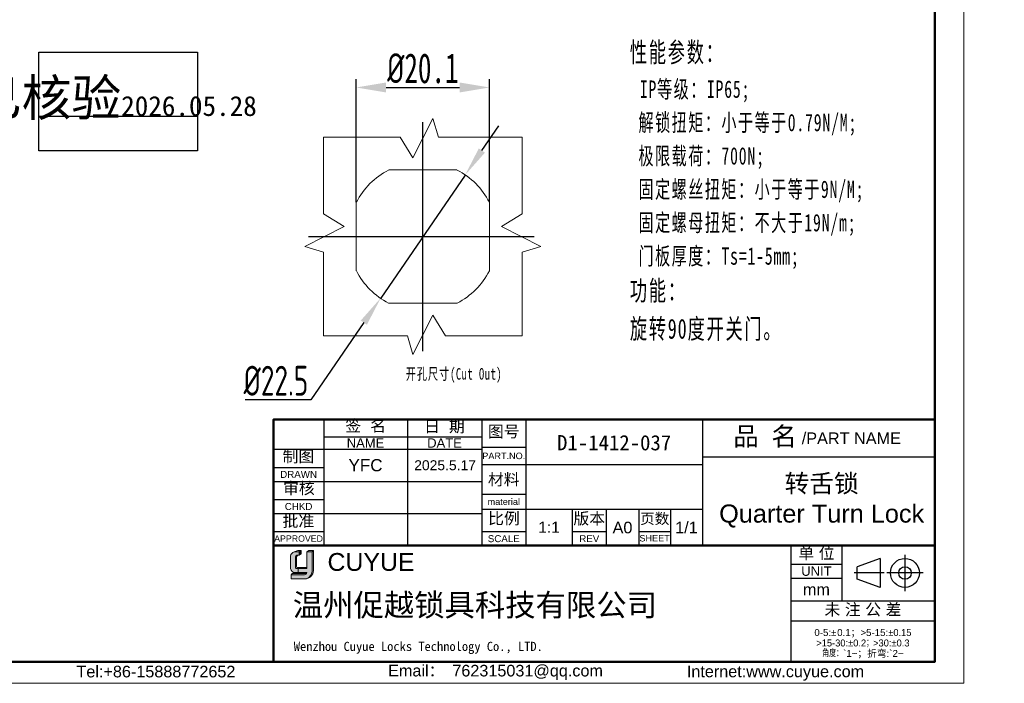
# Model space of a CAD drawing. Header units: millimetres. Extents: x 2881 to 3168, y 1602 to 1831.
# Tile 6 of 8: x 2999 to 3148, y 1602 to 1703. Entities that reach past the tile are written whole.
import ezdxf

# ---------------------------------------------------------------- set-up
doc = ezdxf.new("R2010")
doc.units = ezdxf.units.MM
doc.linetypes.add('CENTER', pattern=[10.159999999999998, 6.35, -1.27, 1.27, -1.27])
doc.linetypes.add('虚线', pattern=[2, 1, -1])
for name, color, linetype, lineweight in [('0007', 7, 'Continuous', 5), ('实线层', 7, 'Continuous', 25), ('尺寸线层', 3, 'Continuous', 18), ('粗实线层', 7, 'Continuous', 50), ('细实线层', 3, 'Continuous', 18), ('虚线层', 6, '虚线', 18)]:
    doc.layers.add(name, color=color, linetype=linetype, lineweight=lineweight)
doc.layers.add('中心线层', color=1, linetype='CENTER')
doc.styles.add('ARIAL', font='arial.ttf')
doc.styles.get("Standard").update_dxf_attribs({"font": 'arial.ttf'})
doc.styles.add('TEXTSTYLE_2', font='arial.ttf')
doc.styles.add('TEXTSTYLE_3', font='arial.ttf')
doc.styles.add('TEXTSTYLE_4', font='arial.ttf')
doc.styles.add('标准', font='txt', dxfattribs={"width": 0.667})
doc.dimstyles.new('对齐', dxfattribs={"dimtxt": 2.5, "dimasz": 2, "dimexe": 1.25, "dimexo": 0.625, "dimtad": 1, "dimdsep": 46, "dimtxsty": '标准', "dimcen": 2.5, "dimclrd": 3, "dimclre": 3, "dimclrt": 3, "dimadec": 0, "dimazin": 0, "dimtfac": 1, "dimtmove": 0, "dimatfit": 3, "dimfxl": 1, "dimarcsym": 0})
doc.dimstyles.new('标准', dxfattribs={"dimscale": 0.8, "dimtxt": 3.5, "dimasz": 4, "dimexe": 2, "dimexo": 0, "dimtad": 1, "dimdec": 1, "dimdsep": 46, "dimtxsty": '标准', "dimblk": '_CAXARROW', "dimcen": 0, "dimdle": 8, "dimazin": 2, "dimtfac": 0.707107, "dimtmove": 0, "dimatfit": 3, "dimfxl": 1, "dimtolj": 1, "dimarcsym": 1})

# ---------------------------------------------------------------- blocks, each defined once
blk = doc.blocks.new('*D16')
at = {"layer": 'Defpoints', "color": 0, "linetype": 'ByBlock', "transparency": 16777216}
for p in [(3070.005905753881, 1692.281835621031), (3049.905905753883, 1674.365655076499), (3070.005905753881, 1674.331350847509)]:
    blk.add_point(p, dxfattribs=at)
at = {"layer": '尺寸线层', "color": 3, "linetype": 'ByBlock', "lineweight": -2, "transparency": 16777216}
for p, q in [((3049.905905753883, 1674.990655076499), (3049.905905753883, 1693.531835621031)), ((3054.405905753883, 1692.281835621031), (3065.505905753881, 1692.281835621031)), ((3070.005905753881, 1674.956350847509), (3070.005905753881, 1693.531835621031))]:
    blk.add_line(p, q, dxfattribs=at)
at = {"layer": '尺寸线层', "color": 3, "linetype": 'ByBlock', "transparency": 16777216}
for points in [[(3054.405905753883, 1693.031835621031), (3054.405905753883, 1691.531835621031), (3049.905905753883, 1692.281835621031)], [(3065.505905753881, 1693.031835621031), (3065.505905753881, 1691.531835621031), (3070.005905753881, 1692.281835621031)]]:
    blk.add_solid(points, dxfattribs=at)
at = {"layer": '尺寸线层', "color": 3, "linetype": 'ByBlock', "transparency": 16777216, "insert": (3059.955905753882, 1695.156835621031), "char_height": 4.5, "width": 29.42765359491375, "attachment_point": 5, "style": '标准'}
blk.add_mtext('{\\fISOCPEUR|b0|i0|c134|p34;%%C}20.1', dxfattribs=at)
blk = doc.blocks.new('_CAXARROW')
blk.add_hatch(color=0).paths.add_polyline_path([(0, 0), (-1, 0.125), (-1, -0.125)], flags=0)
blk = doc.blocks.new('*D17')
at = {"layer": 'Defpoints', "color": 0, "linetype": 'ByBlock', "transparency": 16777216}
for p in [(3066.32333686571, 1679.058939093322), (3053.588474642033, 1660.5097265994)]:
    blk.add_point(p, dxfattribs=at)
at = {"layer": '尺寸线层', "color": 0, "linetype": 'Continuous', "lineweight": -2, "transparency": 16777216}
for p, q in [((3068.870309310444, 1682.768781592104), (3071.417281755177, 1686.478624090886)), ((3066.32333686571, 1679.058939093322), (3053.588474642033, 1660.5097265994)), ((3051.0415021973, 1656.799884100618), (3043.050138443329, 1645.159907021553)), ((3043.050138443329, 1645.159907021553), (3033.120488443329, 1645.159907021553))]:
    blk.add_line(p, q, dxfattribs=at)
at = {"layer": '尺寸线层', "color": 0, "linetype": 'ByBlock', "lineweight": -2, "transparency": 16777216, "xscale": 4.5, "yscale": 4.5, "zscale": 4.5}
for p, rotation in [((3066.32333686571, 1679.058939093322), 235.5286636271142), ((3053.588474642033, 1660.5097265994), 55.52866362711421)]:
    blk.add_blockref('_CAXARROW', p, dxfattribs=dict(at, rotation=rotation))
at = {"layer": '尺寸线层', "color": 0, "linetype": 'ByBlock', "transparency": 16777216, "insert": (3037.772813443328, 1648.034907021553), "char_height": 4.5, "width": 28.70032995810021, "attachment_point": 5, "style": '标准'}
blk.add_mtext('\\A1;{\\fISOCPEUR|b0|i0|c134|p34;%%C22.5}', dxfattribs=at)

msp = doc.modelspace()

# ---------------------------------------------------------------- hatches: boundary and pattern name
at = {"layer": '实线层'}
h = msp.add_hatch(color=30, dxfattribs=at)
edge = h.paths.add_edge_path(flags=0)
edge.add_arc((3040.968611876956, 1621.453687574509), 0.2507087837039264, 103.89623382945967, 180.1196323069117, ccw=False)
edge.add_line((3040.908400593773, 1621.697058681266), (3041.300397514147, 1621.697058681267))
edge.add_line((3041.300397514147, 1621.697058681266), (3041.300397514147, 1622.233474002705))
edge.add_line((3041.300397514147, 1622.233474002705), (3040.512612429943, 1622.233474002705))
edge.add_arc((3040.759452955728, 1621.49362710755), 0.7799382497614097, 108.4506221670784, 173.4013944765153)
edge.add_line((3039.984681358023, 1621.583252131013), (3039.984681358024, 1619.688912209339))
edge.add_arc((3040.652051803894, 1619.751085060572), 0.6702602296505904, 185.3223660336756, 272.7233690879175)
edge.add_line((3040.683898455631, 1619.081581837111), (3041.103889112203, 1619.081581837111))
edge.add_line((3041.103889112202, 1619.081581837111), (3041.103889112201, 1619.688912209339))
edge.add_line((3041.103889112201, 1619.68891220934), (3040.914823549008, 1619.68891220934))
edge.add_arc((3040.899058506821, 1619.869531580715), 0.1813060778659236, 177.6597996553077, 274.98831874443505, ccw=False)
edge.add_line((3040.717903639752, 1619.876934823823), (3040.717903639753, 1621.453164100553))
h = msp.add_hatch(color=254, dxfattribs=at)
h.paths.add_polyline_path([(3041.085572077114, 1622.393023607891), (3040.512612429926, 1622.233474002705), (3041.300397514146, 1622.233474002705), (3041.571335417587, 1622.393023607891)], flags=0)
h.paths.add_polyline_path([(3042.454312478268, 1622.233474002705), (3043.22178708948, 1622.233474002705), (3043.447340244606, 1622.393023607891), (3042.737218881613, 1622.393023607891)], flags=0)
msp.add_hatch(color=251, dxfattribs=at).paths.add_polyline_path([(3041.300397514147, 1621.697058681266), (3041.571335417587, 1621.902924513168), (3041.571335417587, 1622.393023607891), (3041.300397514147, 1622.233474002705)], flags=0)
h = msp.add_hatch(color=251, dxfattribs=at)
edge = h.paths.add_edge_path(flags=0)
edge.add_line((3043.447340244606, 1622.393023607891), (3043.22178708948, 1622.233474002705))
edge.add_line((3043.22178708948, 1622.233474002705), (3043.22178708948, 1619.420820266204))
edge.add_arc((3041.948797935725, 1619.371169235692), 1.273957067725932, -71.74154242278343, 2.2336036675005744, ccw=False)
edge.add_arc((3042.136852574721, 1619.45518513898), 1.310938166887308, 279.2658368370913, 358.4978790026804)
edge.add_line((3043.447340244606, 1619.420820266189), (3043.447340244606, 1622.393023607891))
h = msp.add_hatch(color=251, dxfattribs=at)
edge = h.paths.add_edge_path(flags=0)
edge.add_line((3040.898704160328, 1619.986012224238), (3040.898704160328, 1621.453164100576))
edge.add_arc((3041.149412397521, 1621.453687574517), 0.2507087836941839, 103.89623382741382, 180.1196323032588, ccw=False)
edge.add_line((3041.089201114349, 1621.697058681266), (3040.908400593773, 1621.697058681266))
edge.add_arc((3040.968611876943, 1621.453687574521), 0.2507087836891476, 103.8962338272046, 180.1196323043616)
edge.add_line((3040.717903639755, 1621.453164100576), (3040.717903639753, 1619.876934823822))
edge.add_arc((3040.89905850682, 1619.869531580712), 0.1813060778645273, 177.6597996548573, 274.9883187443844)
edge.add_line((3040.914823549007, 1619.688912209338), (3042.454312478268, 1619.688912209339))
edge.add_line((3042.454312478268, 1619.68891220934), (3042.454312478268, 1619.841537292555))
edge.add_line((3042.454312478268, 1619.841537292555), (3041.014414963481, 1619.841537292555))
edge.add_arc((3041.041154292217, 1619.981527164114), 0.1425207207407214, 178.1966309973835, 259.1862447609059, ccw=False)
h = msp.add_hatch(color=251, dxfattribs=at)
edge = h.paths.add_edge_path(flags=0)
edge.add_line((3040.230827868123, 1618.937261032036), (3040.069454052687, 1618.759663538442))
edge.add_line((3040.069454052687, 1618.759663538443), (3042.071522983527, 1618.759663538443))
edge.add_arc((3041.998172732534, 1619.235428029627), 0.4813856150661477, 278.7644802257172, 323.8869948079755)
edge.add_line((3042.387063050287, 1618.951709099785), (3040.230827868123, 1618.937261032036))
at = {"layer": '尺寸线层'}
h = msp.add_hatch(color=179, dxfattribs=at)
edge = h.paths.add_edge_path(flags=0)
edge.add_line((3043.22178708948, 1622.233474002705), (3042.454312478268, 1622.233474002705))
edge.add_line((3042.454312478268, 1622.233474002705), (3042.454312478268, 1619.688912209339))
edge.add_line((3042.454312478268, 1619.68891220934), (3041.103889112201, 1619.68891220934))
edge.add_line((3041.103889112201, 1619.68891220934), (3041.103889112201, 1619.081581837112))
edge.add_line((3041.103889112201, 1619.081581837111), (3042.454312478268, 1619.081581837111))
edge.add_arc((3041.998172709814, 1619.235428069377), 0.4813856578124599, 278.7644821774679, 341.36184450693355, ccw=False)
edge.add_line((3042.071522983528, 1618.759663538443), (3040.069454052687, 1618.759663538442))
edge.add_line((3040.069454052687, 1618.759663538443), (3040.069454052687, 1618.144435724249))
edge.add_line((3040.069454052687, 1618.144435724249), (3042.114607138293, 1618.144435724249))
edge.add_arc((3042.136852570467, 1619.455184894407), 1.310937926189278, 269.0276957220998, 279.2658387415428)
edge.add_arc((3041.948797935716, 1619.371169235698), 1.273957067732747, 288.258457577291, 362.2336036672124)
edge.add_line((3043.221787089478, 1619.420820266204), (3043.22178708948, 1622.233474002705))

# ---------------------------------------------------------------- linework, layer by layer
at = {"color": 0, "linetype": 'Continuous'}
for p, q in [((3037.400766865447, 1642.186982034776), (3037.400766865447, 1623.398174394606)), ((3044.980097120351, 1642.185664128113), (3044.980097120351, 1623.167502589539)), ((3057.612086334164, 1642.185664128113), (3057.612086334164, 1623.167502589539)), ((3068.839867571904, 1642.201885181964), (3068.839867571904, 1623.113545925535)), ((3068.840521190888, 1642.185664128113), (3068.840521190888, 1623.167502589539)), ((3075.506750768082, 1642.201885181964), (3075.506750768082, 1623.113545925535)), ((3102.171824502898, 1642.186395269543), (3102.171824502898, 1623.098056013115)), ((3102.174283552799, 1642.201885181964), (3102.174283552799, 1623.113545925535)), ((3068.839867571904, 1637.991222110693), (3075.506750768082, 1637.991222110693)), ((3102.171824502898, 1636.572177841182), (3137.285100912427, 1636.572177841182)), ((3068.839867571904, 1635.394646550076), (3102.174283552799, 1635.394646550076)), ((3068.839867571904, 1630.903272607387), (3075.506750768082, 1630.903272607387)), ((3068.839867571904, 1628.657585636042), (3102.174283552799, 1628.657585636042)), ((3082.524522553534, 1628.657585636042), (3082.524522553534, 1623.113545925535)), ((3087.647495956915, 1628.657585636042), (3087.647495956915, 1623.113545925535)), ((3092.559936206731, 1628.657585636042), (3092.559936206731, 1623.113545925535)), ((3097.332021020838, 1628.657585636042), (3097.332021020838, 1623.113545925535)), ((3068.839867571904, 1625.289055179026), (3075.506750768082, 1625.289055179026)), ((3082.524522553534, 1625.289055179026), (3087.647495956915, 1625.289055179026)), ((3092.559936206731, 1625.289055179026), (3097.332021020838, 1625.289055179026)), ((3102.171824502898, 1623.113545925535), (3102.174283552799, 1623.113545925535)), ((3115.530076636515, 1623.167502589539), (3115.530076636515, 1605.693559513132)), ((3115.530145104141, 1623.161873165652), (3115.530145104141, 1605.617752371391)), ((3123.249694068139, 1623.161873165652), (3123.249694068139, 1614.810724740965)), ((3128.995469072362, 1621.217834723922), (3125.566251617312, 1619.976046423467)), ((3128.995469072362, 1621.217834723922), (3128.995469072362, 1616.84673876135)), ((3132.754193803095, 1621.780317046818), (3132.754193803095, 1616.284256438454)), ((3115.530145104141, 1620.354764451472), (3123.249694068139, 1620.354764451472)), ((3125.566251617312, 1618.088527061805), (3125.566251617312, 1619.976046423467)), ((3115.530145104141, 1618.249432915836), (3123.249694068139, 1618.249432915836)), ((3129.616550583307, 1619.032286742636), (3125.080833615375, 1619.032286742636)), ((3128.995469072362, 1616.84673876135), (3125.566251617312, 1618.088527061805)), ((3135.502224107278, 1619.032286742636), (3130.006163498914, 1619.032286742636)), ((3115.530145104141, 1614.810724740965), (3137.285237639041, 1614.810724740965)), ((3115.530145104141, 1611.79308287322), (3137.285237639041, 1611.79308287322))]:
    msp.add_line(p, q, dxfattribs=at)
at = {"linetype": 'Continuous'}
for p, q in [((3044.980097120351, 1639.589088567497), (3068.840521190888, 1639.589088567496)), ((3037.400903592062, 1637.694290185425), (3068.840521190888, 1637.694290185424)), ((3037.400903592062, 1634.957359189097), (3044.980097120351, 1634.957359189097)), ((3037.400903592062, 1632.852027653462), (3068.840521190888, 1632.852027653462)), ((3037.400903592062, 1630.115096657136), (3044.980097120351, 1630.115096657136)), ((3037.400903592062, 1628.009765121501), (3068.840521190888, 1628.009765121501)), ((3037.400903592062, 1625.272834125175), (3044.980097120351, 1625.272834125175))]:
    msp.add_line(p, q, dxfattribs=at)
at = {"color": 0, "linetype": 'Continuous'}
for radius in [2.18554798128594, 0.9437596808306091]:
    msp.add_circle((3132.754193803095, 1619.032286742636), radius, dxfattribs=at)
at = {"layer": '0007'}
for p, q in [((3040.512612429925, 1622.233474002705), (3041.085572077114, 1622.393023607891)), ((3040.512612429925, 1622.233474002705), (3041.300397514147, 1622.233474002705)), ((3041.085572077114, 1622.393023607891), (3041.571335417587, 1622.393023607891)), ((3041.300397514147, 1622.233474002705), (3041.571335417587, 1622.393023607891)), ((3041.300397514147, 1621.697058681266), (3041.300397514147, 1622.233474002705)), ((3041.571335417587, 1621.902924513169), (3041.571335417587, 1622.393023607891)), ((3042.454312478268, 1622.233474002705), (3042.737218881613, 1622.393023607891)), ((3042.454312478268, 1622.233474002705), (3043.22178708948, 1622.233474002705)), ((3042.454312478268, 1619.68891220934), (3042.454312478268, 1622.233474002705)), ((3042.737218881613, 1622.393023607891), (3043.447340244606, 1622.393023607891)), ((3043.22178708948, 1622.233474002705), (3043.447340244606, 1622.393023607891)), ((3043.22178708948, 1622.233474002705), (3043.22178708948, 1619.420820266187)), ((3043.447340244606, 1622.393023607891), (3043.447340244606, 1619.420820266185)), ((3039.984681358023, 1619.68891220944), (3039.984681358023, 1621.583252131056)), ((3040.717903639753, 1619.876934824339), (3040.717903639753, 1621.45316408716)), ((3040.898704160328, 1619.986012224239), (3040.898704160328, 1621.45316408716)), ((3040.908400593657, 1621.697058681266), (3041.300397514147, 1621.697058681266)), ((3041.300397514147, 1621.697058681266), (3041.571335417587, 1621.902924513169)), ((3040.914823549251, 1619.68891220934), (3042.454312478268, 1619.68891220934)), ((3041.014414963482, 1619.841537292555), (3042.454312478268, 1619.841537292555)), ((3041.103889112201, 1619.68891220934), (3041.103889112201, 1619.081581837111)), ((3040.069454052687, 1618.759663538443), (3040.230827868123, 1618.937261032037)), ((3040.069454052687, 1618.144435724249), (3040.069454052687, 1618.759663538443)), ((3040.069454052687, 1618.759663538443), (3042.071522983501, 1618.759663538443)), ((3040.069454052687, 1618.144435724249), (3042.114607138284, 1618.144435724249)), ((3040.230827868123, 1618.937261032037), (3042.38706305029, 1618.951709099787)), ((3040.683898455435, 1619.081581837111), (3042.454312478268, 1619.081581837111))]:
    msp.add_line(p, q, dxfattribs=at)
for centre, radius, start, end in [((3040.759453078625, 1621.493627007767), 0.7799383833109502, 108.4506284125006, 173.401388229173), ((3040.968611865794, 1621.453687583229), 0.2507087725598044, 103.8962318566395, 180.1196373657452), ((3041.149412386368, 1621.453687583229), 0.2507087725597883, 103.8962318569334, 180.1196373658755), ((3040.652051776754, 1619.751085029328), 0.6702601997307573, 185.3223635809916, 272.7233715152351), ((3040.899058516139, 1619.869531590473), 0.1813060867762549, 177.6598026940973, 274.9883156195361), ((3041.041154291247, 1619.981527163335), 0.1425207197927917, 178.1966306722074, 259.1862450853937), ((3042.136852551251, 1619.455185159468), 1.310938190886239, 269.0276967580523, 358.497878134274), ((3041.948798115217, 1619.371169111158), 1.273956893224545, 288.2424993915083, 2.233609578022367), ((3041.998172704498, 1619.235428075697), 0.4813856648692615, 278.7644826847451, 341.3618439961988)]:
    msp.add_arc(centre, radius, start, end, dxfattribs=at)
at = {"layer": 'Defpoints', "color": 1}
msp.add_line((3001.942443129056, 1687.938761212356), (3025.912306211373, 1687.938761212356), dxfattribs=at)
msp.add_lwpolyline([(3001.942443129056, 1697.594678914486), (3025.912306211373, 1697.594678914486), (3025.912306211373, 1682.717655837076), (3001.942443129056, 1682.717655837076)], close=True, dxfattribs=at)
at = {"layer": '中心线层', "linetype": 'ByBlock'}
for p, q in [((3059.955905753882, 1652.515286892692), (3059.955905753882, 1687.053378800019)), ((3042.686859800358, 1669.784332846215), (3076.786068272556, 1669.784332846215))]:
    msp.add_line(p, q, dxfattribs=at)
at = {"layer": '粗实线层'}
for p, q in [((3037.400903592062, 1623.167502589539), (3115.530076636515, 1623.167502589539)), ((3115.530145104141, 1623.161873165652), (3137.285237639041, 1623.161873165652))]:
    msp.add_line(p, q, dxfattribs=at)
msp.add_lwpolyline([(2896.773772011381, 1782.211282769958), (3137.285237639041, 1782.211282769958), (3137.285237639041, 1605.635247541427), (2896.773772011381, 1605.635247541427)], close=True, dxfattribs=at)
msp.add_lwpolyline([(3137.285100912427, 1642.186395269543), (3098.331824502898, 1642.186395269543), (3037.400903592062, 1642.185664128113), (3037.400903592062, 1605.61775237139)], dxfattribs=at)
at = {"layer": '细实线层'}
msp.add_lwpolyline([(2881.136567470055, 1786.597390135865), (3141.671345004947, 1786.597390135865), (3141.671345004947, 1602.380880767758), (2881.136567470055, 1602.380880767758)], close=True, dxfattribs=at)
at = {"layer": '虚线层', "linetype": 'ByBlock'}
for p, q in [((3058.444007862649, 1681.665453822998), (3061.450267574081, 1687.598861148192)), ((3061.450267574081, 1687.598861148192), (3062.2973586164, 1684.784332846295)), ((3044.955905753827, 1684.784332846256), (3056.545317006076, 1684.784332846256)), ((3044.955905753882, 1673.194921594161), (3044.955905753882, 1684.784332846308)), ((3056.545317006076, 1684.784332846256), (3058.444007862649, 1681.665453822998)), ((3074.955905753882, 1684.784332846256), (3062.297358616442, 1684.784332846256)), ((3074.955905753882, 1673.194921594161), (3074.955905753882, 1684.784332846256)), ((3054.802023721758, 1679.834332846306), (3065.109787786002, 1679.834332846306)), ((3049.905905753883, 1664.630450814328), (3049.905905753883, 1674.971817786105)), ((3070.005905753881, 1664.630450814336), (3070.005905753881, 1674.971817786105)), ((3044.95590575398, 1673.194921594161), (3048.074784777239, 1671.296230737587)), ((3074.955905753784, 1673.194921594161), (3071.837026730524, 1671.296230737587)), ((3048.074784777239, 1671.296230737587), (3042.141377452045, 1668.289971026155)), ((3071.837026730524, 1671.296230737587), (3077.770434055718, 1668.289971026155)), ((3042.141377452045, 1668.289971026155), (3044.95590575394, 1667.442879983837)), ((3044.955905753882, 1654.784332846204), (3044.955905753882, 1667.442879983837)), ((3077.770434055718, 1668.289971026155), (3074.955905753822, 1667.442879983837)), ((3074.955905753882, 1654.784332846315), (3074.955905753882, 1667.442879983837)), ((3054.768420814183, 1659.734332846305), (3065.109787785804, 1659.734332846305)), ((3061.467803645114, 1657.903211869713), (3058.46154393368, 1651.969804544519)), ((3063.366494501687, 1654.784332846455), (3061.467803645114, 1657.903211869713)), ((3044.955905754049, 1654.784332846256), (3057.614452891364, 1654.784332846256)), ((3058.46154393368, 1651.969804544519), (3057.614452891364, 1654.784332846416)), ((3063.366494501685, 1654.784332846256), (3074.955905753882, 1654.784332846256))]:
    msp.add_line(p, q, dxfattribs=at)
for centre, radius, start, end in [((3059.955905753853, 1669.784332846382), 11.29999999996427, 117.2660444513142, 152.7339555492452), ((3059.955905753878, 1669.784332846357), 11.30000000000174, 27.26604445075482, 62.73395554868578), ((3059.955905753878, 1669.784332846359), 11.29999999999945, 207.2660444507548, 242.7339555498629), ((3059.955905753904, 1669.784332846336), 11.29999999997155, 297.2660444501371, 332.7339555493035)]:
    msp.add_arc(centre, radius, start, end, dxfattribs=at)

# ---------------------------------------------------------------- texts
at = {"color": 0, "linetype": 'Continuous', "attachment_point": 2, "line_spacing_factor": 0.8999999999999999}
for s, insert, char_height, width, style in [('签  名', (3051.325142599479, 1642.12025016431), 1.754442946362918, 7.716807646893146, 'TEXTSTYLE_2'), ('日  期', (3063.211584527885, 1642.029366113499), 1.754442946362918, 7.716807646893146, 'TEXTSTYLE_2'), ('图号', (3072.173309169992, 1641.261651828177), 1.754442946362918, 5.139969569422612, 'TEXTSTYLE_2'), ('{\\fSimSun|b0|i0|c0|p34;品 名}', (3111.626099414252, 1641.057347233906), 2.807108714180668, 10.28542177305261, 'TEXTSTYLE_2'), ('/PART NAME', (3124.662116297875, 1640.230023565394), 1.754442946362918, 14.94211446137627, 'TEXTSTYLE_3'), ('PART.NO.', (3072.173309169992, 1637.184178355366), 0.9824880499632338, 6.468350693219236, 'TEXTSTYLE_3'), ('材料', (3072.173309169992, 1634.026181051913), 1.754442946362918, 5.139969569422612, 'TEXTSTYLE_2'), ('material', (3072.173309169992, 1630.271673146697), 0.9824880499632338, 6.165203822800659, 'TEXTSTYLE_3'), ('比例', (3072.202482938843, 1628.14205299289), 1.754442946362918, 5.139969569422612, 'TEXTSTYLE_2'), ('版本', (3085.086009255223, 1628.131002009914), 1.754442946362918, 5.139969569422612, 'TEXTSTYLE_2'), ('页数', (3094.971162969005, 1628.031992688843), 1.614087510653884, 4.728772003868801, 'TEXTSTYLE_2'), ('A0', (3090.103716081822, 1626.762787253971), 1.754442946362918, 2.576838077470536, 'TEXTSTYLE_2'), ('1/1', (3099.75315228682, 1626.762787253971), 1.754442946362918, 3.865257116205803, 'TEXTSTYLE_2'), ('SCALE', (3072.173309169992, 1624.727633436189), 1.05266576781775, 4.813304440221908, 'TEXTSTYLE_3'), ('REV', (3085.086009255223, 1624.727633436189), 1.05266576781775, 2.283474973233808, 'TEXTSTYLE_4'), ('SHEET', (3094.945978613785, 1624.762722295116), 0.9824880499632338, 4.059511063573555, 'TEXTSTYLE_4'), ('单 位', (3119.38991958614, 1622.90194605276), 1.754442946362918, 6.428388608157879, 'TEXTSTYLE_2'), ('UNIT', (3119.38991958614, 1620.003875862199), 1.403554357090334, 4.565464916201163, 'TEXTSTYLE_3'), ('mm', (3119.38991958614, 1617.407300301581), 1.754442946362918, 4.069785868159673, 'TEXTSTYLE_3'), ('未 注 公 差', (3126.419934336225, 1614.387053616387), 1.754442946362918, 14.14519625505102, 'TEXTSTYLE_2'), ('{\\C256;Email\\fSimSun|b0|i0|c0|p34;： \\farial|b0|i0|c0|p34;762315031@qq.com}', (3070.930631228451, 1605.166152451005), 1.750941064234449, 35.56216927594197, 'TEXTSTYLE_3'), ('{\\C256;Internet:www.cuyue.com}', (3113.207199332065, 1605.051600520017), 1.750941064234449, 51.90110448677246, 'TEXTSTYLE_3')]:
    msp.add_mtext(s, dxfattribs=dict(at, insert=insert, char_height=char_height, width=width, style=style))
at = {"linetype": 'Continuous', "attachment_point": 2, "line_spacing_factor": 0.8999999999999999}
for s, insert, char_height, width, style in [('NAME', (3051.296091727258, 1639.343466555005), 1.403554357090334, 5.650741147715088, 'TEXTSTYLE_3'), ('DATE', (3063.226303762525, 1639.343466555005), 1.403554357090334, 5.217674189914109, 'TEXTSTYLE_3'), ('{\\fSimSun|b0|i0|c134|p34;制图}', (3041.168189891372, 1637.492791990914), 1.754442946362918, 5.139969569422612, 'TEXTSTYLE_2'), ('DRAWN', (3041.190500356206, 1634.431026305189), 1.05266576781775, 5.545083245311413, 'TEXTSTYLE_3'), ('审核', (3041.230299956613, 1632.698855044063), 1.754442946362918, 5.139969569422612, 'TEXTSTYLE_2'), ('CHKD', (3041.190500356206, 1629.588763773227), 1.05266576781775, 4.159790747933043, 'TEXTSTYLE_3'), ('批准', (3041.15881193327, 1627.740171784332), 1.754442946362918, 5.139969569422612, 'TEXTSTYLE_2'), ('APPROVED', (3041.190500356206, 1624.693867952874), 0.9473991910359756, 7.339702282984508, 'TEXTSTYLE_3'), ('Tel:+86-15888772652', (3019.643496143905, 1605.025110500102), 1.750941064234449, 24.85569542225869, 'TEXTSTYLE_3')]:
    msp.add_mtext(s, dxfattribs=dict(at, insert=insert, char_height=char_height, width=width, style=style))
at = {"color": 0, "lineweight": 13, "insert": (3088.83928763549, 1638.662488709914), "char_height": 2.304, "width": 44.44178955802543, "attachment_point": 5}
msp.add_mtext('{\\fFangSong|b0|i0|c134|p34;\\C3;D1-1412-037}', dxfattribs=at)
at = {"color": 0, "insert": (3120.180364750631, 1629.892332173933), "char_height": 2.73146806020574, "width": 62.48649061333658, "attachment_point": 5, "style": 'ARIAL'}
msp.add_mtext('{\\fFangSong|b0|i0|c134|p34;转舌锁\\P}Quarter Turn Lock', dxfattribs=at)
at = {"color": 0, "insert": (3079.01563666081, 1625.935036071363), "char_height": 1.680903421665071, "width": 11.69628630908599, "attachment_point": 5}
msp.add_mtext('1:1', dxfattribs=at)
at = {"color": 7, "linetype": 'Continuous', "attachment_point": 1, "line_spacing_factor": 0.8999999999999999}
for s, insert, char_height, width, style in [('CUYUE', (3045.555527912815, 1622.034586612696), 2.688, 29.95307687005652, 'TEXTSTYLE_2'), ('{\\fsimsun|b0|i0|c134|p34;\\C0;Wenzhou Cuyue Locks Technology Co., LTD.}', (3040.458682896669, 1608.639163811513), 1.3824, 57.70020964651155, 'TEXTSTYLE_3')]:
    msp.add_mtext(s, dxfattribs=dict(at, insert=insert, char_height=char_height, width=width, style=style))
at = {"color": 0, "linetype": 'Continuous', "lineweight": 13, "insert": (3126.40769137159, 1610.564972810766), "char_height": 1.050564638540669, "width": 21.35581969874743, "attachment_point": 2, "line_spacing_factor": 0.8999999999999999, "style": 'TEXTSTYLE_2'}
msp.add_mtext('0-5:{\\Fgdt,gbcbig.shx;`\\fsimsun|b0|i0|c0|p34;\\W0.16667; \\farial|b0|i0|c0|p34;\\W1;0.1\\fsimsun|b0|i0|c0|p34;；}>5-15:{\\Fgdt,gbcbig.shx;`0.15\\P>15-30:`0.2；>30:`0.3\\P角度：}`1~{\\fsimsun|b0|i0|c0|p34;；折弯}:`2~', dxfattribs=at)
at = {"layer": 'Defpoints', "color": 1, "insert": (3013.359145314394, 1690.433093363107), "char_height": 5.511811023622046, "attachment_point": 5}
msp.add_mtext_dynamic_manual_height_columns('{\\fSimSun|b0|i0|c134|p34;已核验\\H0.5461x;2026.05.28}', width=43.48818016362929, gutter_width=1, heights=[44.64382477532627], dxfattribs=at)
at = {"layer": 'Defpoints', "attachment_point": 5}
for s, insert, char_height in [('YFC', (3051.296091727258, 1635.273158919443), 1.8432), ('2025.5.17', (3063.311880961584, 1635.273158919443), 1.5)]:
    msp.add_mtext_dynamic_manual_height_columns(s, width=10.52665767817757, gutter_width=1, heights=[0], dxfattribs=dict(at, insert=insert, char_height=char_height))
at = {"layer": '尺寸线层', "insert": (3091.211157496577, 1724.990138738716), "char_height": 2.625, "width": 85.30840781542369, "attachment_point": 1, "line_spacing_factor": 1.150569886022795, "style": '标准'}
msp.add_mtext('{\\H1.14286x;\\T1.1;技术要求：\\P \\H0.875x;锁壳、锁芯、锁舌、螺母：SUS316\\P O圈NBR,\\P 防水平垫EPDM;\\P\\P\\H1.14286x;性能参数：\\P \\H0.875x;IP等级：IP65;\\P 解锁扭矩：小于等于0.79N/M;\\P 极限载荷：700N;\\P 固定螺丝扭矩：小于等于9N/M;\\P 固定螺母扭矩：不大于19N/m;\\P 门板厚度：Ts=1-5mm;\\P\\H1.14286x;功能：\\P旋转90度开关门。}', dxfattribs=at)
at = {"layer": '尺寸线层', "linetype": 'ByBlock', "insert": (3057.388058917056, 1649.943678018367), "char_height": 1.75, "width": 21.68990011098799, "attachment_point": 1, "line_spacing_factor": 1.150569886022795, "style": '标准'}
msp.add_mtext('{\\T1.1;开孔尺寸(Cut Out)}', dxfattribs=at)
at = {"layer": '尺寸线层', "color": 6, "insert": (3040.314402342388, 1615.869795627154), "char_height": 3.36, "width": 71.48750424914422, "attachment_point": 1}
msp.add_mtext('{\\C0;温州促越锁具科技有限公司}', dxfattribs=at)

# ---------------------------------------------------------------- dimensions: what is measured, and where the dimension line sits
at = {"layer": '尺寸线层', "linetype": 'ByBlock'}
dim = msp.add_linear_dim(base=(3070.005905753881, 1692.281835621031), p1=(3049.905905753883, 1674.365655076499), p2=(3070.005905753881, 1674.331350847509), text='{\\fISOCPEUR|b0|i0|c134|p34;%%C}<>', dimstyle='对齐', override={"dimscale": 1, "dimtxt": 4.5, "dimasz": 4.5}, dxfattribs=at)
dim.commit()
dim.dimension.update_dxf_attribs({"geometry": '*D16', "text_midpoint": (3059.955905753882, 1695.156835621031)})
dim = msp.add_diameter_dim_2p(p1=(3066.32333686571, 1679.058939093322), p2=(3053.588474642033, 1660.5097265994), text='{\\fISOCPEUR|b0|i0|c134|p34;<>}', dimstyle='标准', override={"dimscale": 1, "dimtxt": 4.5, "dimasz": 4.5, "dimtoh": 1, "dimpost": '%%C<>', "dimsah": 1, "dimatfit": 1}, dxfattribs=at)
dim.commit()
dim.dimension.update_dxf_attribs({"geometry": '*D17', "text_midpoint": (3037.772813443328, 1645.159907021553), "dimtype": 163})

doc.saveas('drawing.dxf')
